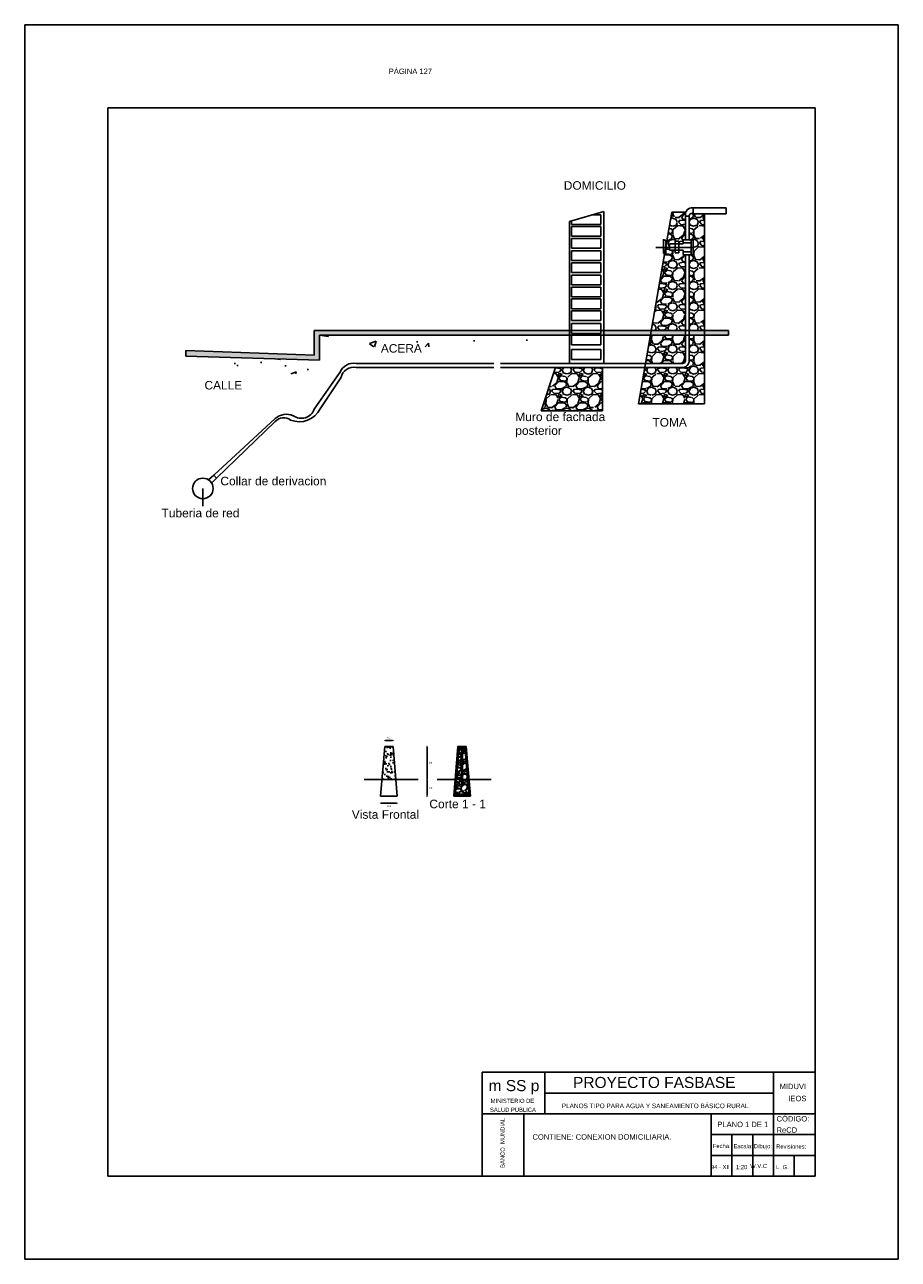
# Model space of a CAD drawing. Header units: metres. Extents: x 2413 to 4131, y 3282 to 4239.
# Tile 2 of 57: x 2438 to 2459, y 4207 to 4237. Entities that reach past the tile are written whole.
import ezdxf
from ezdxf.enums import TextEntityAlignment as Align

# ---------------------------------------------------------------- set-up
doc = ezdxf.new("R2010")
doc.units = ezdxf.units.M
doc.layers.add('Cotas', color=7, linetype='Continuous')
doc.layers.add('Dibujo', color=7, linetype='Continuous')
doc.styles.add('Annotative', font='arial.ttf')
doc.styles.get("Standard").update_dxf_attribs({"font": 'arial.ttf'})
doc.dimstyles.new('Vero', dxfattribs={"dimtxt": 0.04, "dimasz": 0.03, "dimexe": 1.25, "dimexo": 0.625, "dimgap": 0.05, "dimtad": 2, "dimtih": 1, "dimtoh": 1, "dimtxsty": 'Standard', "dimblk": 'DOT', "dimcen": 0, "dimse1": 1, "dimse2": 1, "dimadec": 0, "dimazin": 0, "dimtfac": 1, "dimtix": 1, "dimtmove": 0, "dimatfit": 2, "dimfxl": 1, "dimarcsym": 2})
pattern_1 = [(50, (-1523.8245, 1749.1558), (1.63966202, -0.14345177), [0.17145, -1.88595]), (355, (-1523.8245, 1749.1558), (-0.3171908, 1.7195116), [0.13716, -1.50876526]), (100.451445, (-1523.6878, 1749.1438), (1.3224712, 1.57605977), [0.1457101, -1.6028122]), (46.1842, (-1523.8245, 1749.613), (2.4397114, -0.37838095), [0.257175, -2.828925]), (96.63556, (-1523.6211, 1749.5814), (2.1366372, 2.2268351), [0.2185652, -2.4042205]), (351.18415, (-1523.8245, 1749.613), (2.1366372, 2.2268351), [0.2057397, -2.2631376]), (21, (-1523.5959, 1749.4987), (1.36452952, -0.9203868), [0.17145, -1.88595]), (326, (-1523.5959, 1749.4987), (0.55621826, 1.6576917), [0.13716, -1.50876]), (71.451445, (-1523.4821, 1749.422), (1.9207478, 0.7373049), [0.1457101, -1.60280944]), (37.5, (-1523.82446, 1749.15577), (0.02779743, 0.76099535), [0, -1.490472, 0, -1.53162, 0, -1.514475]), (7.5, (-1523.82446, 1749.1558), (0.60137696, 0.90162517), [0, -0.873252, 0, -1.456182, 0, -0.577215]), (327.5, (-1524.33424, 1749.15577), (1.22031536, -0.051558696), [0, -0.5715, 0, -1.78308, 0, -2.36601]), (317.5, (-1524.5628, 1749.1558), (1.33316263, 0.22883842), [0, -0.74295, 0, -1.184148, 0, -1.68021])]

# ---------------------------------------------------------------- blocks, each defined once
blk = doc.blocks.new('_Dot')
at = {"color": 0, "linetype": 'ByBlock', "lineweight": -2}
blk.add_line((-0.5, 0), (-1, 0), dxfattribs=at)
at = {"color": 0, "linetype": 'ByBlock', "const_width": 0.5}
blk.add_lwpolyline([(-0.25, 0, 1), (0.25, 0, 1)], format="xyb", close=True, dxfattribs=at)
blk = doc.blocks.new('*D333')
at = {"layer": 'Cotas', "color": 0, "linetype": 'ByBlock', "lineweight": -2, "transparency": 16777216}
blk.add_line((2446.321, 4218.286), (2446.661, 4218.286), dxfattribs=at)
at = {"layer": 'Defpoints', "color": 0, "linetype": 'ByBlock', "transparency": 16777216}
for p in [(2446.291, 4218.453), (2446.691, 4218.453), (2446.691, 4218.286)]:
    blk.add_point(p, dxfattribs=at)
at = {"layer": 'Cotas', "color": 0, "linetype": 'ByBlock', "lineweight": -2, "transparency": 16777216, "xscale": 0.03, "yscale": 0.03, "zscale": 0.03, "rotation": 180}
blk.add_blockref('_Dot', (2446.291, 4218.286), dxfattribs=at)
at = {"layer": 'Cotas', "color": 0, "linetype": 'ByBlock', "lineweight": -2, "transparency": 16777216, "xscale": 0.03, "yscale": 0.03, "zscale": 0.03}
blk.add_blockref('_Dot', (2446.691, 4218.286), dxfattribs=at)
at = {"layer": 'Cotas', "color": 0, "linetype": 'ByBlock', "transparency": 16777216, "insert": (2446.491, 4218.211), "char_height": 0.04, "attachment_point": 5}
blk.add_mtext('0,4', dxfattribs=at)
blk = doc.blocks.new('*D334')
at = {"layer": 'Cotas', "color": 0, "linetype": 'ByBlock', "lineweight": -2, "transparency": 16777216}
blk.add_line((2446.421, 4219.792), (2446.561, 4219.792), dxfattribs=at)
at = {"layer": 'Defpoints', "color": 0, "linetype": 'ByBlock', "transparency": 16777216}
for p in [(2446.591, 4219.792), (2446.391, 4219.653), (2446.591, 4219.653)]:
    blk.add_point(p, dxfattribs=at)
at = {"layer": 'Cotas', "color": 0, "linetype": 'ByBlock', "lineweight": -2, "transparency": 16777216, "xscale": 0.03, "yscale": 0.03, "zscale": 0.03, "rotation": 180}
blk.add_blockref('_Dot', (2446.391, 4219.792), dxfattribs=at)
at = {"layer": 'Cotas', "color": 0, "linetype": 'ByBlock', "lineweight": -2, "transparency": 16777216, "xscale": 0.03, "yscale": 0.03, "zscale": 0.03}
blk.add_blockref('_Dot', (2446.591, 4219.792), dxfattribs=at)
at = {"layer": 'Cotas', "color": 0, "linetype": 'ByBlock', "transparency": 16777216, "insert": (2446.491, 4219.866), "char_height": 0.04, "attachment_point": 5}
blk.add_mtext('0,2', dxfattribs=at)
blk = doc.blocks.new('*D335')
at = {"layer": 'Cotas', "color": 0, "linetype": 'ByBlock', "lineweight": -2, "transparency": 16777216}
blk.add_line((2447.406, 4219.623), (2447.406, 4218.883), dxfattribs=at)
at = {"layer": 'Defpoints', "color": 0, "linetype": 'ByBlock', "transparency": 16777216}
for p in [(2446.591, 4219.653), (2446.657, 4218.853), (2447.406, 4218.853)]:
    blk.add_point(p, dxfattribs=at)
at = {"layer": 'Cotas', "color": 0, "linetype": 'ByBlock', "lineweight": -2, "transparency": 16777216, "xscale": 0.03, "yscale": 0.03, "zscale": 0.03}
for p, rotation in [((2447.406, 4219.653), 90), ((2447.406, 4218.853), 270)]:
    blk.add_blockref('_Dot', p, dxfattribs=dict(at, rotation=rotation))
at = {"layer": 'Cotas', "color": 0, "linetype": 'ByBlock', "transparency": 16777216, "insert": (2447.493, 4219.253), "char_height": 0.04, "attachment_point": 5}
blk.add_mtext('0,8', dxfattribs=at)
blk = doc.blocks.new('*D336')
at = {"layer": 'Cotas', "color": 0, "linetype": 'ByBlock', "lineweight": -2, "transparency": 16777216}
blk.add_line((2447.406, 4218.823), (2447.406, 4218.483), dxfattribs=at)
at = {"layer": 'Defpoints', "color": 0, "linetype": 'ByBlock', "transparency": 16777216}
for p in [(2446.657, 4218.853), (2446.691, 4218.453), (2447.406, 4218.453)]:
    blk.add_point(p, dxfattribs=at)
at = {"layer": 'Cotas', "color": 0, "linetype": 'ByBlock', "lineweight": -2, "transparency": 16777216, "xscale": 0.03, "yscale": 0.03, "zscale": 0.03}
for p, rotation in [((2447.406, 4218.853), 90), ((2447.406, 4218.453), 270)]:
    blk.add_blockref('_Dot', p, dxfattribs=dict(at, rotation=rotation))
at = {"layer": 'Cotas', "color": 0, "linetype": 'ByBlock', "transparency": 16777216, "insert": (2447.493, 4218.653), "char_height": 0.04, "attachment_point": 5}
blk.add_mtext('0,4', dxfattribs=at)

msp = doc.modelspace()

# ---------------------------------------------------------------- hatches: boundary and pattern name
at = {"layer": 'Dibujo', "linetype": 'ByBlock'}
h = msp.add_hatch(dxfattribs=at)
h.set_pattern_fill('GRAVEL', color=0, scale=0.02)
h.set_pattern_definition([(228.0127875, (-1523.458697, 1749.663766), (-4.06400000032, -4.57199999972), [0.06834429, -6.76609673]), (184.969741, (-1523.504417, 1749.612966), (6.09599999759, 0.50800002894), [0.117280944, -11.61080978]), (132.5104471, (-1523.621257, 1749.602806), (5.08000000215, -5.58799999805), [0.082696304, -8.18694456]), (267.273689, (-1523.819377, 1749.475806), (0.50800000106, 10.15999999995), [0.106800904, -10.573287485]), (292.8336542, (-1523.824457, 1749.369126), (-2.54000000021, 6.09599999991), [0.10472674, -10.36796155]), (357.273689, (-1523.783817, 1749.272606), (-10.15999999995, 0.50800000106), [0.106800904, -10.573287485]), (37.69424047, (-1523.677137, 1749.267526), (-6.60399999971, -5.08000000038), [0.14123873, -13.982623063]), (72.25532837, (-1523.565377, 1749.353886), (3.556000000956, 11.175999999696), [0.133343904, -13.20105132]), (121.4295656, (-1523.524737, 1749.480886), (-4.06400000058, 6.60399999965), [0.1071626, -10.60910914]), (175.2363583, (-1523.580617, 1749.572326), (5.58799999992, -0.50800000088), [0.122342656, -5.99478739]), (222.3974378, (-1523.702537, 1749.582486), (-6.095999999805, -5.58800000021), [0.158215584, -15.6633545]), (138.8140748, (-1523.316457, 1749.470726), (-3.5559999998, 3.04800000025), [0.05400091, -5.346113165]), (171.4692344, (-1523.357097, 1749.506286), (6.60400000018, -1.01599999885), [0.102736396, -10.1709278]), (225, (-1523.4587, 1749.52153), (-7e-17, -0.508), [0.07184187, -0.64657862]), (203.1985905, (-1523.49426, 1749.582486), (2.5400000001, 1.0159999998), [0.038688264, -3.830124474]), (291.8014095, (-1523.52982, 1749.56725), (-0.5080000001, 1.524), [0.054713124, -2.6809506]), (30.9637565, (-1523.5095, 1749.516446), (1.524, 1.016), [0.08886393, -2.87325963]), (161.565051, (-1523.4333, 1749.56217), (1.016, -0.508), [0.06425743, -1.542179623]), (16.3895403, (-1523.824457, 1749.567246), (5.08, 1.524), [0.0900176, -8.911765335]), (70.3461759, (-1523.738097, 1749.592646), (-2.03200000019, -5.58799999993), [0.07551979, -7.476443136]), (293.1985905, (-1523.4333, 1749.663766), (-1.0159999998, 2.5400000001), [0.07737602, -3.79143672]), (343.6104597, (-1523.402817, 1749.592646), (-5.0800000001, 1.52399999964), [0.0900176, -8.911765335]), (339.4439548, (-1523.82446, 1749.252286), (-2.54, 1.016), [0.08680704, -4.25354686]), (294.7751406, (-1523.743177, 1749.221806), (-2.54000000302, 5.58799999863), [0.072734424, -7.200718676]), (66.8014095, (-1523.42822, 1749.155766), (1.0159999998, 2.5400000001), [0.07737602, -3.79143672]), (17.35402464, (-1523.397737, 1749.226886), (-6.60399999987, -2.03200000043), [0.08515655, -8.430475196]), (69.4439548, (-1523.67714, 1749.155766), (-1.016, -2.54), [0.04340352, -4.29695038]), (101.3099325, (-1523.4587, 1749.15577), (-0.508, 2.032), [0.02590292, -2.564398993]), (165.9637565, (-1523.46378, 1749.18117), (1.524, -0.508), [0.10472674, -1.98981092]), (186.00900596, (-1523.565377, 1749.206566), (5.07999999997, 0.50800000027), [0.0970534, -9.60827297]), (303.6900675, (-1523.5095, 1749.47073), (-0.508, 1.016), [0.073264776, -1.75835527]), (353.1572266, (-1523.468857, 1749.409766), (8.63600000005, -1.01599999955), [0.12791135, -12.663201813]), (60.9453959, (-1523.341857, 1749.394526), (-2.03200000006, -3.55599999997), [0.05230165, -5.177878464]), (90, (-1523.31646, 1749.44025), (-0.508, 0.508), [0.03048, -0.47752]), (120.2564372, (-1523.575537, 1749.221806), (2.03199999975, -3.55600000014), [0.07057339, -6.986788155]), (48.0127875, (-1523.611097, 1749.282766), (4.06400000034, 4.5719999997), [0.136688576, -6.69775244]), (0, (-1523.51966, 1749.38437), (0.508, 0.508), [0.13208, -0.37592]), (325.3048465, (-1523.387577, 1749.384366), (5.08000000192, -3.55599999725), [0.08032191, -7.951863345]), (254.0546041, (-1523.32154, 1749.338646), (-0.508, -2.032), [0.073965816, -3.62433001]), (207.64597536, (-1523.341857, 1749.267526), (-9.65200000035, -5.07999999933), [0.12042902, -11.922492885]), (175.42607874, (-1523.448537, 1749.211646), (-6.604, 0.508), [0.12740589, -12.61316929])])
h.paths.add_polyline_path([(2451.624, 4228.765), (2450.492, 4228.765), (2450.149, 4227.725), (2451.624, 4227.725)])
h.paths.add_polyline_path([(2454.074, 4229.549), (2453.71, 4229.549), (2453.71, 4228.956, -0.465552), (2453.526, 4228.765), (2452.643, 4228.765), (2452.492, 4227.897), (2454.074, 4227.897)])
h.paths.add_polyline_path([(2453.623, 4229.549), (2452.779, 4229.549), (2452.66, 4228.866), (2453.526, 4228.866, 0.384713), (2453.623, 4228.92)], flags=17)
h.paths.add_polyline_path([(2453.623, 4231.478), (2453.56, 4231.478), (2453.56, 4231.593), (2453.459, 4231.593), (2453.459, 4231.525), (2453.373, 4231.525), (2453.373, 4231.593), (2453.236, 4231.593), (2453.236, 4231.658), (2453.148, 4231.658), (2453.148, 4231.506), (2453.119, 4231.506), (2452.798, 4229.656), (2453.623, 4229.656)])
h.paths.add_polyline_path([(2453.623, 4232.407, -0.162457), (2453.627, 4232.507), (2453.293, 4232.507), (2453.148, 4231.671), (2453.148, 4231.658), (2453.236, 4231.658), (2453.236, 4231.739), (2453.373, 4231.739), (2453.373, 4231.804), (2453.459, 4231.804), (2453.459, 4231.739), (2453.56, 4231.739), (2453.56, 4231.838), (2453.623, 4231.838)])
h.paths.add_polyline_path([(2454.074, 4232.464), (2453.804, 4232.464, 0.684959), (2453.71, 4232.407), (2453.71, 4231.838), (2453.752, 4231.838), (2453.803, 4231.838), (2453.803, 4231.478), (2453.752, 4231.478), (2453.71, 4231.478), (2453.71, 4229.656), (2454.074, 4229.656)])
h = msp.add_hatch(dxfattribs=at)
h.set_pattern_fill('ESCHER', color=0, scale=0.009)
h.set_pattern_definition([(60, (-1523.82446, 1749.15577), (-0.27432, -6e-11), [0.25146, -0.02286]), (180, (-1523.82446, 1749.15577), (0.13716, -0.237568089), [0.25146, -0.02286]), (300, (-1523.82446, 1749.15577), (0.27432, -6e-11), [0.25146, -0.02286]), (60, (-1523.8016, 1749.15577), (-0.27432, -6e-11), [0.04572, -0.2286]), (300, (-1523.8016, 1749.15577), (0.27432, -6e-11), [0.04572, -0.2286]), (60, (-1523.83589, 1749.17556), (-0.27432, -6e-11), [0.04572, -0.2286]), (180, (-1523.83589, 1749.17556), (0.13716, -0.237568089), [0.04572, -0.2286]), (300, (-1523.83589, 1749.13597), (0.27432, -6e-11), [0.04572, -0.2286]), (180, (-1523.83589, 1749.13597), (0.13716, -0.237568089), [0.04572, -0.2286]), (60, (-1523.9159, 1749.15577), (-0.27432, -6e-11), [0.04572, -0.2286]), (300, (-1523.9159, 1749.15577), (0.27432, -6e-11), [0.04572, -0.2286]), (60, (-1523.77874, 1749.07658), (-0.27432, -6e-11), [0.04572, -0.2286]), (180, (-1523.77874, 1749.07658), (0.13716, -0.237568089), [0.04572, -0.2286]), (300, (-1523.77874, 1749.23495), (0.27432, -6e-11), [0.04572, -0.2286]), (180, (-1523.77874, 1749.23495), (0.13716, -0.237568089), [0.04572, -0.2286]), (0, (-1523.77874, 1749.19536), (-0.13716, 0.237568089), [0.16002, -0.1143]), (0, (-1523.77874, 1749.11617), (-0.13716, 0.237568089), [0.16002, -0.1143]), (120, (-1523.81303, 1749.21516), (-0.27432, 6e-11), [0.16002, -0.1143]), (120, (-1523.8816, 1749.17556), (-0.27432, 6e-11), [0.16002, -0.1143]), (240, (-1523.8816, 1749.13597), (0.13716, -0.237568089), [0.16002, -0.1143]), (240, (-1523.81303, 1749.09637), (0.13716, -0.237568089), [0.16002, -0.1143])])
h.paths.add_polyline_path([(2441.609, 4229.178), (2441.609, 4229.04), (2444.825, 4228.947), (2444.825, 4229.549), (2450.831, 4229.549), (2450.831, 4229.656), (2444.696, 4229.656), (2444.696, 4229.061)])
h.paths.add_polyline_path([(2452.798, 4229.656), (2451.658, 4229.656), (2451.658, 4229.549), (2452.779, 4229.549)])
h.paths.add_polyline_path([(2453.623, 4229.656), (2452.798, 4229.656), (2452.779, 4229.549), (2453.623, 4229.549)])
h.paths.add_polyline_path([(2454.074, 4229.656), (2453.71, 4229.656), (2453.71, 4229.549), (2454.074, 4229.549)])
h.paths.add_polyline_path([(2454.653, 4229.656), (2454.074, 4229.656), (2454.074, 4229.549), (2454.653, 4229.549)])
h.paths.add_polyline_path([(2451.658, 4229.656), (2451.581, 4229.656), (2451.581, 4229.589), (2450.882, 4229.589), (2450.882, 4229.656), (2450.831, 4229.656), (2450.831, 4229.549), (2451.658, 4229.549)])
h = msp.add_hatch(dxfattribs=at)
h.set_pattern_fill('AR-CONC', color=0, scale=0.009)
h.set_pattern_definition(pattern_1)
h.paths.add_polyline_path([(2445.065, 4229.267), (2450.618, 4229.267), (2450.831, 4229.267), (2450.831, 4229.549), (2444.825, 4229.549), (2444.825, 4228.947), (2441.609, 4229.04), (2441.61, 4228.614), (2445.065, 4228.614)])
h.paths.add_polyline_path([(2452.779, 4229.549), (2451.658, 4229.549), (2451.658, 4229.267), (2452.73, 4229.267)])
h = msp.add_hatch(dxfattribs=at)
h.set_pattern_fill('AR-CONC', color=0, scale=0.009)
h.set_pattern_definition(pattern_1)
h.paths.add_polyline_path([(2454.074, 4229.549), (2453.71, 4229.549), (2453.71, 4229.267), (2454.074, 4229.267)])
h.paths.add_polyline_path([(2453.623, 4229.549), (2452.779, 4229.549), (2452.73, 4229.267), (2453.623, 4229.267)])
h.paths.add_polyline_path([(2452.779, 4229.549), (2451.658, 4229.549), (2451.658, 4229.267), (2452.73, 4229.267)])
h = msp.add_hatch(dxfattribs=at)
h.set_pattern_fill('AR-SAND', color=0, scale=0.003)
h.set_pattern_definition([(37.5, (-1523.82446, 1758.52668), (-0.004800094, 0.1468239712), [0, -0.115824, 0, -0.12954, 0, -0.123825]), (7.5, (-1523.82446, 1758.52668), (0.134856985, 0.21504753), [0, -0.062484, 0, -0.104394, 0, -0.040005]), (327.5, (-1523.91818, 1758.52668), (0.237297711, 0.0004311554), [0, -0.0381, 0, -0.13716, 0, -0.17907]), (317.5, (-1523.91818, 1758.52668), (0.229066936, 0.066878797), [0, -0.01905, 0, -0.089916, 0, -0.10287])])
h.paths.add_polyline_path([(2446.591, 4219.653), (2446.491, 4219.653), (2446.391, 4219.653), (2446.324, 4218.853), (2446.491, 4218.853), (2446.657, 4218.853)])
h = msp.add_hatch(dxfattribs=at)
h.set_pattern_fill('ESCHER', color=0, scale=0.005)
h.set_pattern_definition([(60, (-1523.82446, 1758.52668), (-0.1524, -3e-11), [0.1397, -0.0127]), (180, (-1523.82446, 1758.52668), (0.0762, -0.1319822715), [0.1397, -0.0127]), (300, (-1523.82446, 1758.52668), (0.1524, -3e-11), [0.1397, -0.0127]), (60, (-1523.81176, 1758.52668), (-0.1524, -3e-11), [0.0254, -0.127]), (300, (-1523.81176, 1758.52668), (0.1524, -3e-11), [0.0254, -0.127]), (60, (-1523.83081, 1758.53768), (-0.1524, -3e-11), [0.0254, -0.127]), (180, (-1523.83081, 1758.53768), (0.0762, -0.1319822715), [0.0254, -0.127]), (300, (-1523.83081, 1758.51568), (0.1524, -3e-11), [0.0254, -0.127]), (180, (-1523.83081, 1758.51568), (0.0762, -0.1319822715), [0.0254, -0.127]), (60, (-1523.87526, 1758.52668), (-0.1524, -3e-11), [0.0254, -0.127]), (300, (-1523.87526, 1758.52668), (0.1524, -3e-11), [0.0254, -0.127]), (60, (-1523.79906, 1758.48268), (-0.1524, -3e-11), [0.0254, -0.127]), (180, (-1523.79906, 1758.48268), (0.0762, -0.1319822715), [0.0254, -0.127]), (300, (-1523.79906, 1758.57067), (0.1524, -3e-11), [0.0254, -0.127]), (180, (-1523.79906, 1758.57067), (0.0762, -0.1319822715), [0.0254, -0.127]), (0, (-1523.79906, 1758.54867), (-0.0762, 0.1319822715), [0.0889, -0.0635]), (0, (-1523.79906, 1758.50468), (-0.0762, 0.1319822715), [0.0889, -0.0635]), (120, (-1523.81811, 1758.55967), (-0.1524, 3e-11), [0.0889, -0.0635]), (120, (-1523.85621, 1758.53768), (-0.1524, 3e-11), [0.0889, -0.0635]), (240, (-1523.85621, 1758.51568), (0.0762, -0.1319822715), [0.0889, -0.0635]), (240, (-1523.81811, 1758.49368), (0.0762, -0.1319822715), [0.0889, -0.0635])])
h.paths.add_polyline_path([(2448.111, 4218.853), (2448.081, 4218.853), (2448.052, 4218.503), (2448.082, 4218.503)])
h.paths.add_polyline_path([(2448.174, 4219.603), (2448.238, 4219.603), (2448.238, 4219.653), (2448.148, 4219.653), (2448.081, 4218.853), (2448.111, 4218.853)])
h.paths.add_polyline_path([(2448.082, 4218.503), (2448.052, 4218.503), (2448.048, 4218.453), (2448.078, 4218.453)])
h.paths.add_polyline_path([(2448.413, 4218.503), (2448.082, 4218.503), (2448.078, 4218.453), (2448.418, 4218.453)])
h.paths.add_polyline_path([(2448.443, 4218.503), (2448.413, 4218.503), (2448.418, 4218.453), (2448.448, 4218.453)])
h.paths.add_polyline_path([(2448.414, 4218.853), (2448.384, 4218.853), (2448.413, 4218.503), (2448.443, 4218.503)])
h.paths.add_polyline_path([(2448.348, 4219.653), (2448.258, 4219.653), (2448.258, 4219.603), (2448.322, 4219.603), (2448.384, 4218.853), (2448.414, 4218.853)])
h = msp.add_hatch(dxfattribs=at)
h.set_pattern_fill('GRAVEL', color=0, scale=0.01)
h.set_pattern_definition([(228.0127875, (-1523.641577, 1758.780677), (-2.03200000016, -2.28599999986), [0.034172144, -3.383048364]), (184.969741, (-1523.664437, 1758.755277), (3.047999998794, 0.25400001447), [0.058640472, -5.80540489]), (132.5104471, (-1523.722857, 1758.750197), (2.540000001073, -2.793999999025), [0.041348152, -4.09347228]), (267.273689, (-1523.821917, 1758.686697), (0.254000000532, 5.079999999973), [0.053400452, -5.286643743]), (292.83365418, (-1523.824457, 1758.633357), (-1.270000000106, 3.047999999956), [0.05236337, -5.183980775]), (357.273689, (-1523.804137, 1758.585097), (-5.079999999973, 0.254000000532), [0.053400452, -5.286643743]), (37.69424047, (-1523.750797, 1758.582557), (-3.301999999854, -2.54000000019), [0.070619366, -6.991311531]), (72.25532837, (-1523.694917, 1758.625737), (1.778000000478, 5.587999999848), [0.066671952, -6.60052566]), (121.42956562, (-1523.674597, 1758.689237), (-2.032000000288, 3.301999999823), [0.0535813, -5.30455457]), (175.2363583, (-1523.702537, 1758.734957), (2.79399999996, -0.25400000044), [0.061171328, -2.997393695]), (222.3974378, (-1523.763497, 1758.740037), (-3.047999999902, -2.794000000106), [0.079107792, -7.831677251]), (138.81407483, (-1523.570457, 1758.684157), (-1.77799999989, 1.52400000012), [0.027000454, -2.673056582]), (171.4692344, (-1523.590777, 1758.701937), (3.30200000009, -0.507999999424), [0.051368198, -5.0854639]), (225, (-1523.64158, 1758.70956), (-4e-17, -0.254), [0.035920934, -0.323289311]), (203.1985905, (-1523.659357, 1758.740037), (1.27000000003, 0.5079999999), [0.019344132, -1.915062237]), (291.8014095, (-1523.677137, 1758.732417), (-0.25400000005, 0.762), [0.027356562, -1.340475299]), (30.9637565, (-1523.666977, 1758.707017), (0.762, 0.50799999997), [0.044431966, -1.436629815]), (161.5650512, (-1523.62888, 1758.72988), (0.508, -0.254), [0.032128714, -0.771089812]), (16.38954033, (-1523.824457, 1758.732417), (2.54, 0.762), [0.0450088, -4.455882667]), (70.34617594, (-1523.781277, 1758.745117), (-1.01600000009, -2.79399999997), [0.037759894, -3.738221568]), (293.1985905, (-1523.628877, 1758.780677), (-0.5079999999, 1.27000000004), [0.03868801, -1.895718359]), (343.61045967, (-1523.613637, 1758.745117), (-2.540000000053, 0.761999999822), [0.0450088, -4.455882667]), (339.4439548, (-1523.824457, 1758.574937), (-1.27, 0.508), [0.04340352, -2.126773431]), (294.7751406, (-1523.783817, 1758.559697), (-1.27000000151, 2.79399999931), [0.036367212, -3.600359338]), (66.8014095, (-1523.626337, 1758.526677), (0.50799999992, 1.27000000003), [0.03868801, -1.895718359]), (17.35402464, (-1523.611097, 1758.562237), (-3.301999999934, -1.016000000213), [0.042578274, -4.215237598]), (69.4439548, (-1523.750797, 1758.526677), (-0.508, -1.27), [0.02170176, -2.148475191]), (101.3099325, (-1523.641577, 1758.526677), (-0.254, 1.016), [0.01295146, -1.282199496]), (165.9637565, (-1523.64412, 1758.53938), (0.762, -0.254), [0.05236337, -0.994905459]), (186.00900596, (-1523.694917, 1758.552077), (2.539999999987, 0.254000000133), [0.0485267, -4.804136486]), (303.6900675, (-1523.66698, 1758.68416), (-0.254, 0.508), [0.036632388, -0.879177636]), (353.1572266, (-1523.646657, 1758.653677), (4.318000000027, -0.507999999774), [0.063955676, -6.331600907]), (60.9453959, (-1523.583157, 1758.646057), (-1.01600000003, -1.77799999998), [0.026150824, -2.588939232]), (90, (-1523.57046, 1758.66892), (-0.254, 0.254), [0.01524, -0.23876]), (120.25643716, (-1523.699997, 1758.559697), (1.015999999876, -1.77800000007), [0.035286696, -3.493394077]), (48.0127875, (-1523.717777, 1758.590177), (2.03200000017, 2.28599999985), [0.068344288, -3.34887622]), (0, (-1523.67206, 1758.64098), (0.254, 0.254), [0.06604, -0.18796]), (325.3048465, (-1523.606017, 1758.640977), (2.54000000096, -1.777999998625), [0.040160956, -3.975931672]), (254.0546041, (-1523.572997, 1758.618117), (-0.25399999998, -1.016), [0.036982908, -1.812165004]), (207.64597536, (-1523.583157, 1758.582557), (-4.826000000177, -2.539999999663), [0.06021451, -5.961246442]), (175.42607874, (-1523.636497, 1758.554617), (-3.302, 0.254), [0.063702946, -6.306584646])])
h.paths.add_polyline_path([(2448.384, 4218.853), (2448.258, 4218.853), (2448.258, 4218.694, -1), (2448.238, 4218.694), (2448.238, 4218.853), (2448.111, 4218.853), (2448.082, 4218.503), (2448.413, 4218.503)])
h.paths.add_polyline_path([(2448.238, 4219.211), (2448.218, 4219.211), (2448.218, 4219.311), (2448.238, 4219.311), (2448.238, 4219.603), (2448.174, 4219.603), (2448.111, 4218.853), (2448.238, 4218.853)])
h.paths.add_polyline_path([(2448.322, 4219.603), (2448.258, 4219.603), (2448.258, 4219.311), (2448.278, 4219.311), (2448.278, 4219.211), (2448.258, 4219.211), (2448.258, 4218.853), (2448.384, 4218.853)])

# ---------------------------------------------------------------- linework, layer by layer
at = {"layer": 'Dibujo', "color": 0, "linetype": 'ByBlock'}
for p, q in [((2437.735, 4237.014), (2458.735, 4237.014)), ((2437.735, 4207.314), (2437.735, 4237.014)), ((2437.735, 4237.014), (2440.735, 4237.014)), ((2437.735, 4237.014), (2440.235, 4237.014)), ((2458.735, 4237.014), (2458.735, 4207.314)), ((2439.735, 4235.014), (2439.735, 4209.314)), ((2456.735, 4235.014), (2439.735, 4235.014)), ((2456.735, 4235.014), (2456.735, 4209.314)), ((2453.804, 4232.606), (2454.595, 4232.606)), ((2453.804, 4232.464), (2453.804, 4232.606)), ((2454.595, 4232.606), (2454.595, 4232.464)), ((2450.831, 4232.283), (2451.658, 4232.524)), ((2450.831, 4232.283), (2450.831, 4228.866)), ((2450.882, 4232.297), (2450.882, 4232.205)), ((2451.581, 4232.439), (2451.368, 4232.439)), ((2451.581, 4232.205), (2451.581, 4232.439)), ((2451.658, 4232.524), (2451.658, 4228.866)), ((2453.293, 4232.507), (2452.492, 4227.897)), ((2453.627, 4232.507), (2453.293, 4232.507)), ((2453.623, 4231.836), (2453.623, 4232.407)), ((2453.623, 4232.407), (2453.71, 4232.407)), ((2453.71, 4232.407), (2453.71, 4231.834)), ((2454.595, 4232.464), (2453.804, 4232.464)), ((2454.074, 4227.897), (2454.074, 4232.464)), ((2450.882, 4232.205), (2451.581, 4232.205)), ((2450.882, 4232.16), (2450.882, 4231.926)), ((2451.581, 4232.16), (2450.882, 4232.16)), ((2451.581, 4231.926), (2451.581, 4232.16)), ((2450.882, 4231.926), (2451.581, 4231.926)), ((2450.882, 4231.873), (2450.882, 4231.639)), ((2451.581, 4231.873), (2450.882, 4231.873)), ((2451.581, 4231.639), (2451.581, 4231.873)), ((2453.803, 4231.658), (2452.91, 4231.658)), ((2453.092, 4231.506), (2453.092, 4231.851)), ((2453.092, 4231.829), (2453.148, 4231.829)), ((2453.148, 4231.829), (2453.148, 4231.506)), ((2453.236, 4231.593), (2453.236, 4231.739)), ((2453.236, 4231.739), (2453.56, 4231.739)), ((2453.373, 4231.804), (2453.459, 4231.804)), ((2453.373, 4231.525), (2453.373, 4231.804)), ((2453.459, 4231.804), (2453.459, 4231.525)), ((2453.56, 4231.838), (2453.752, 4231.838)), ((2453.56, 4231.739), (2453.56, 4231.838)), ((2453.56, 4231.767), (2453.752, 4231.767)), ((2453.71, 4231.834), (2453.623, 4231.836)), ((2453.752, 4231.838), (2453.752, 4231.478)), ((2453.752, 4231.838), (2453.803, 4231.838)), ((2453.803, 4231.838), (2453.803, 4231.478)), ((2450.882, 4231.639), (2451.581, 4231.639)), ((2450.882, 4231.578), (2450.882, 4231.344)), ((2451.581, 4231.578), (2450.882, 4231.578)), ((2451.581, 4231.344), (2451.581, 4231.578)), ((2453.148, 4231.506), (2453.092, 4231.506)), ((2453.56, 4231.593), (2453.236, 4231.593)), ((2453.459, 4231.525), (2453.373, 4231.525)), ((2453.56, 4231.478), (2453.56, 4231.593)), ((2453.56, 4231.55), (2453.752, 4231.55)), ((2453.752, 4231.478), (2453.56, 4231.478)), ((2453.623, 4228.92), (2453.623, 4231.478)), ((2453.623, 4231.478), (2453.71, 4231.478)), ((2453.71, 4231.478), (2453.71, 4228.92)), ((2453.803, 4231.478), (2453.752, 4231.478)), ((2450.882, 4231.344), (2451.581, 4231.344)), ((2450.882, 4231.283), (2450.882, 4231.049)), ((2451.581, 4231.283), (2450.882, 4231.283)), ((2451.581, 4231.049), (2451.581, 4231.283)), ((2450.882, 4231.049), (2451.581, 4231.049)), ((2450.882, 4230.988), (2450.882, 4230.754)), ((2451.581, 4230.988), (2450.882, 4230.988)), ((2451.581, 4230.754), (2451.581, 4230.988)), ((2450.882, 4230.754), (2451.581, 4230.754)), ((2450.882, 4230.7), (2450.882, 4230.466)), ((2451.581, 4230.7), (2450.882, 4230.7)), ((2451.581, 4230.466), (2451.581, 4230.7)), ((2450.882, 4230.466), (2451.581, 4230.466)), ((2450.882, 4230.416), (2450.882, 4230.182)), ((2451.581, 4230.416), (2450.882, 4230.416)), ((2450.882, 4230.182), (2451.581, 4230.182)), ((2451.581, 4230.182), (2451.581, 4230.416)), ((2450.882, 4230.134), (2450.882, 4229.9)), ((2451.581, 4230.134), (2450.882, 4230.134)), ((2450.882, 4229.9), (2451.581, 4229.9)), ((2451.581, 4229.9), (2451.581, 4230.134)), ((2444.696, 4229.061), (2444.696, 4229.656)), ((2444.696, 4229.656), (2454.653, 4229.656)), ((2450.882, 4229.823), (2450.882, 4229.589)), ((2451.581, 4229.823), (2450.882, 4229.823)), ((2450.882, 4229.589), (2451.581, 4229.589)), ((2451.581, 4229.589), (2451.581, 4229.823)), ((2454.653, 4229.656), (2454.653, 4229.549)), ((2454.653, 4229.549), (2444.825, 4229.549)), ((2444.825, 4229.549), (2444.825, 4228.947)), ((2450.882, 4229.549), (2450.882, 4229.315)), ((2451.581, 4229.549), (2450.882, 4229.549)), ((2450.882, 4229.315), (2451.581, 4229.315)), ((2451.581, 4229.315), (2451.581, 4229.549)), ((2441.609, 4229.178), (2444.696, 4229.061)), ((2444.825, 4228.947), (2441.609, 4229.04)), ((2450.882, 4229.197), (2450.882, 4228.963)), ((2451.581, 4229.197), (2450.882, 4229.197)), ((2451.581, 4228.963), (2451.581, 4229.197)), ((2445.705, 4228.866), (2449.01, 4228.866)), ((2445.705, 4228.765), (2449.01, 4228.765)), ((2449.174, 4228.866), (2453.526, 4228.866)), ((2449.174, 4228.765), (2453.526, 4228.765)), ((2450.492, 4228.765), (2450.149, 4227.725)), ((2450.882, 4228.963), (2451.581, 4228.963)), ((2451.624, 4227.725), (2451.624, 4228.765)), ((2444.695, 4227.762), (2445.311, 4228.65)), ((2444.836, 4227.775), (2445.337, 4228.521)), ((2452.492, 4227.897), (2454.074, 4227.897)), ((2442.281, 4226.179), (2443.759, 4227.538)), ((2450.149, 4227.725), (2451.624, 4227.725)), ((2442.345, 4226.103), (2443.759, 4227.468)), ((2442.156, 4226.063), (2442.281, 4226.179)), ((2442.345, 4226.103), (2442.228, 4225.989)), ((2442.281, 4226.179), (2442.345, 4226.103)), ((2442.017, 4225.858), (2442.017, 4225.432)), ((2446.391, 4219.653), (2446.291, 4218.453)), ((2446.591, 4219.653), (2446.391, 4219.653)), ((2446.491, 4219.653), (2446.391, 4219.653)), ((2446.491, 4219.653), (2446.391, 4219.653)), ((2446.491, 4219.653), (2446.591, 4219.653)), ((2446.591, 4219.653), (2446.691, 4218.453)), ((2448.148, 4219.653), (2448.048, 4218.453)), ((2448.178, 4219.651), (2448.078, 4218.451)), ((2448.348, 4219.653), (2448.148, 4219.653)), ((2448.248, 4219.653), (2448.148, 4219.653)), ((2448.248, 4219.653), (2448.148, 4219.653)), ((2448.248, 4219.603), (2448.148, 4219.603)), ((2448.238, 4219.503), (2448.235, 4219.503)), ((2448.238, 4219.653), (2448.238, 4218.694)), ((2448.248, 4219.653), (2448.348, 4219.653)), ((2448.248, 4219.603), (2448.348, 4219.603)), ((2448.258, 4219.653), (2448.258, 4218.694)), ((2448.318, 4219.651), (2448.418, 4218.451)), ((2448.348, 4219.653), (2448.448, 4218.453)), ((2448.218, 4219.211), (2448.218, 4219.311)), ((2448.218, 4219.311), (2448.278, 4219.311)), ((2448.248, 4219.211), (2448.218, 4219.211)), ((2448.235, 4219.285), (2448.235, 4219.29)), ((2448.235, 4219.29), (2448.261, 4219.29)), ((2448.238, 4219.285), (2448.235, 4219.285)), ((2448.235, 4219.253), (2448.235, 4219.248)), ((2448.235, 4219.253), (2448.239, 4219.253)), ((2448.235, 4219.248), (2448.261, 4219.248)), ((2448.238, 4219.269), (2448.258, 4219.269)), ((2448.278, 4219.211), (2448.248, 4219.211)), ((2448.261, 4219.285), (2448.258, 4219.285)), ((2448.261, 4219.253), (2448.258, 4219.253)), ((2448.261, 4219.29), (2448.261, 4219.285)), ((2448.261, 4219.248), (2448.261, 4219.253)), ((2448.278, 4219.311), (2448.278, 4219.211)), ((2446.491, 4218.853), (2445.893, 4218.853)), ((2446.491, 4218.853), (2447.191, 4218.853)), ((2448.248, 4218.853), (2447.649, 4218.853)), ((2448.238, 4218.694), (2448.258, 4218.694)), ((2448.248, 4218.853), (2448.948, 4218.853)), ((2446.291, 4218.453), (2446.691, 4218.453)), ((2448.048, 4218.503), (2448.448, 4218.503)), ((2448.048, 4218.453), (2448.448, 4218.453)), ((2448.735, 4211.814), (2448.735, 4209.314)), ((2456.735, 4211.814), (2448.735, 4211.814)), ((2450.235, 4211.814), (2450.235, 4210.814)), ((2455.735, 4209.314), (2455.735, 4211.814)), ((2455.735, 4211.314), (2450.235, 4211.314)), ((2456.735, 4210.814), (2448.735, 4210.814)), ((2449.735, 4210.814), (2449.735, 4209.314)), ((2449.735, 4209.314), (2449.735, 4210.814)), ((2454.235, 4209.314), (2454.235, 4210.814)), ((2456.735, 4210.314), (2454.235, 4210.314)), ((2454.735, 4209.314), (2454.735, 4210.314)), ((2455.235, 4209.314), (2455.235, 4210.314)), ((2456.735, 4209.814), (2454.235, 4209.814)), ((2456.235, 4209.314), (2456.235, 4209.814)), ((2456.735, 4209.314), (2439.735, 4209.314)), ((2458.735, 4207.314), (2437.735, 4207.314))]:
    msp.add_line(p, q, dxfattribs=at)
at = {"layer": 'Dibujo', "color": 1, "linetype": 'ByBlock'}
msp.add_line((2441.609, 4229.178), (2441.609, 4229.04), dxfattribs=at)
at = {"layer": 'Dibujo', "color": 0, "linetype": 'ByBlock'}
for centre, radius in [((2442.017, 4225.858), 0.248), ((2448.248, 4219.269), 0.019), ((2448.248, 4219.269), 0.0165)]:
    msp.add_circle(centre, radius, dxfattribs=at)
for centre, radius, start, end in [((2453.775, 4232.451), 0.158, 79.7783, 195.9494), ((2453.768, 4232.417), 0.0588, 52.5418, 190.18), ((2445.644, 4228.511), 0.361, 80.278, 157.2915), ((2445.638, 4228.468), 0.305, 77.2298, 169.933), ((2453.537, 4228.938), 0.174, 266.1075, 5.9653), ((2453.544, 4228.947), 0.0831, 256.8731, 341.0427), ((2444.029, 4227.243), 0.4, 66.0421, 132.4604), ((2443.962, 4227.285), 0.273, 53.2144, 137.8288), ((2444.335, 4228.022), 0.559, 247.9855, 333.7517), ((2444.386, 4227.872), 0.327, 233.5289, 340.3798), ((2448.248, 4218.694), 0.01, 180, 0)]:
    msp.add_arc(centre, radius, start, end, dxfattribs=at)

# ---------------------------------------------------------------- texts
for s, height, p in [('DOMICILIO', 0.2045, (2450.695, 4233.044)), ('ACERA', 0.2045, (2446.297, 4229.125)), ('CALLE', 0.2045, (2442.057, 4228.239)), ('Muro de fachada', 0.20639, (2449.527, 4227.478)), ('TOMA', 0.2045, (2452.826, 4227.346)), ('posterior', 0.2064, (2449.527, 4227.147)), ('Collar de derivacion', 0.20639, (2442.438, 4225.933)), ('Tuberia de red', 0.20639, (2441.022, 4225.163)), ('Corte 1 - 1', 0.20639, (2447.462, 4218.165)), ('Vista Frontal', 0.20639, (2445.597, 4217.912)), ('m SS p', 0.2662, (2448.887, 4211.36)), ('PROYECTO FASBASE', 0.26624, (2450.917, 4211.435)), ('PLANOS TIPO PARA AGUA Y SANEAMIENTO BÁSICO RURAL', 0.11076, (2450.645, 4210.95))]:
    msp.add_text(s, height=height, dxfattribs=at).set_placement(p)
at = {"layer": 'Dibujo', "color": 0, "linetype": 'ByBlock', "style": 'Annotative'}
for s, p in [('MIDUVI', (2455.883, 4211.408)), ('IEOS', (2456.092, 4211.118)), ('PLANO 1 DE 1', (2454.386, 4210.494)), ('CÓDIGO:', (2455.809, 4210.63)), ('CONTIENE: CONEXION DOMICILIARIA.', (2449.941, 4210.193)), ('ReCD', (2455.809, 4210.36))]:
    msp.add_text(s, height=0.13, dxfattribs=at).set_placement(p)
at = {"layer": 'Dibujo', "color": 0, "linetype": 'ByBlock'}
for s, p in [('MINISTERIO DE', (2449.459, 4211.076)), ('SALUD PÚBLICA', (2449.471, 4210.861)), ('Fecha:', (2454.49, 4209.991)), ('Escala:', (2455.006, 4209.986)), ('Dibujo:', (2455.482, 4209.986)), ('Revisiones:', (2456.16, 4209.976)), ('94 - XII', (2454.457, 4209.485)), ('1:20', (2454.969, 4209.482)), ('W.V.C', (2455.377, 4209.51)), ('L. G. ', (2455.969, 4209.483))]:
    msp.add_text(s, height=0.1, dxfattribs=at).set_placement(p, align=Align.CENTER)
msp.add_text('BANCO  MUNDIAL', height=0.1, rotation=90, dxfattribs=at).set_placement((2449.272, 4210.115), align=Align.CENTER)
at = {"layer": 'Dibujo', "color": 0, "linetype": 'ByBlock', "insert": (2446.487, 4235.958), "char_height": 0.13, "width": 2.90393, "attachment_point": 1}
msp.add_mtext('PÁGINA 127', dxfattribs=at)

# ---------------------------------------------------------------- dimensions: what is measured, and where the dimension line sits
at = {"layer": 'Cotas', "color": 0, "linetype": 'ByBlock'}
for base, p1, p2, picture, middle in [((2446.591, 4219.792), (2446.391, 4219.653), (2446.591, 4219.653), '*D334', (2446.491, 4219.866)), ((2446.691, 4218.286), (2446.291, 4218.453), (2446.691, 4218.453), '*D333', (2446.491, 4218.211))]:
    dim = msp.add_linear_dim(base=base, p1=p1, p2=p2, dimstyle='Vero', dxfattribs=at)
    dim.commit()
    dim.dimension.update_dxf_attribs({"geometry": picture, "text_midpoint": middle})
for base, p1, p2, picture, middle in [((2447.406, 4218.853), (2446.591, 4219.653), (2446.657, 4218.853), '*D335', (2447.493, 4219.253)), ((2447.406, 4218.453), (2446.657, 4218.853), (2446.691, 4218.453), '*D336', (2447.493, 4218.653))]:
    dim = msp.add_linear_dim(base=base, p1=p1, p2=p2, angle=90, dimstyle='Vero', dxfattribs=at)
    dim.commit()
    dim.dimension.update_dxf_attribs({"geometry": picture, "text_midpoint": middle})

doc.saveas('drawing.dxf')
